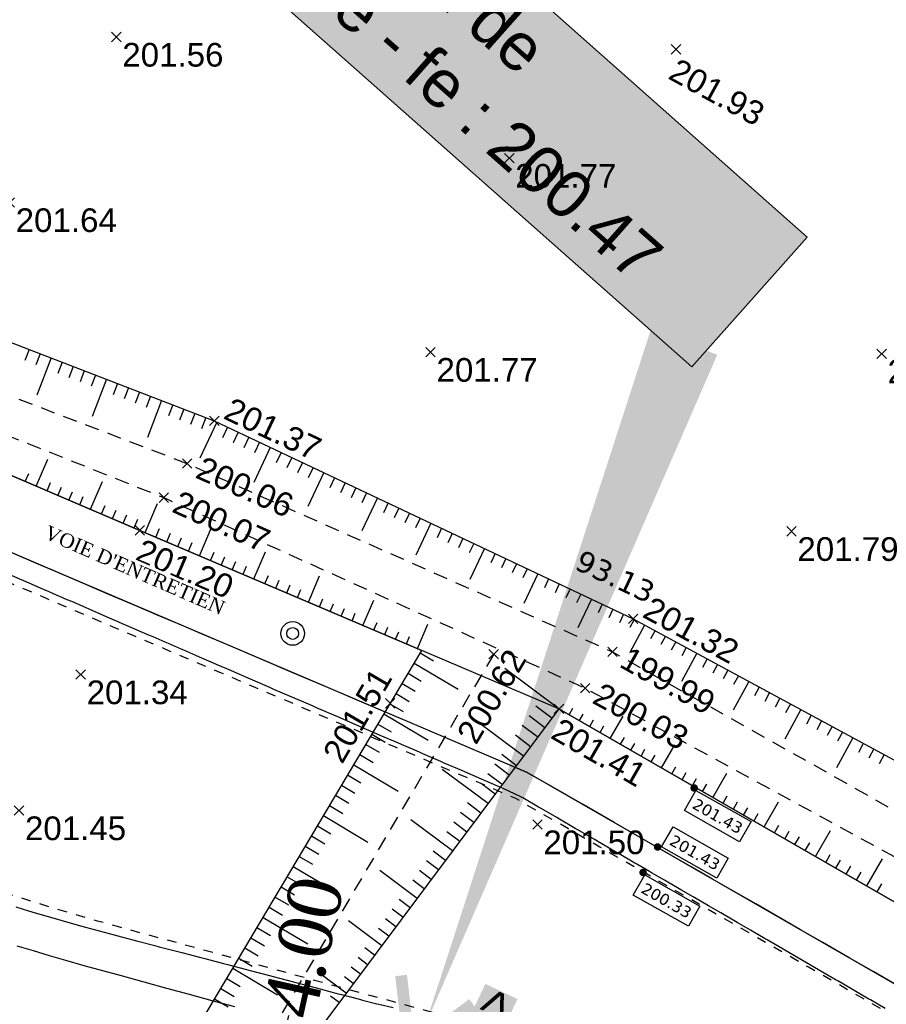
# Model space of a CAD drawing. Extents: x 1616800 to 1632437, y 2248456 to 2251974.
# Tile 169 of 256: x 1617774 to 1617811, y 2251630 to 2251672. Entities that reach past the tile are written whole.
import ezdxf
from ezdxf.enums import TextEntityAlignment as Align

# ---------------------------------------------------------------- set-up
doc = ezdxf.new("R2010")
doc.units = 0
doc.header["$LTSCALE"] = 2
doc.header["$PDMODE"] = 3
doc.header["$PDSIZE"] = 0.2
for name, pattern in [('CONTINU', [0]), ('FOSSE', [0.5, 0.3, -0.2]), ('Grille', [0.4, 0.2, -0.2])]:
    doc.linetypes.add(name, pattern=pattern)
doc.layers.get('0').update_dxf_attribs({"linetype": 'CONTINUOUS'})
doc.layers.get('Defpoints').update_dxf_attribs({"linetype": 'CONTINUOUS'})
for name, color, linetype in [('0000-VALORIS-NOUE DERIV BASSIN', 7, 'CONTINUOUS'), ('0000-VALORIS-NOUE DERIV BASSIN EAU MAX RETENTION', 140, 'CONTINUOUS'), ('0000-VALORIS-NOUE DERIV BASSIN TEXTE ET COTES', 1, 'CONTINUOUS'), ('01-PAP-COTATION', 5, 'CONTINUOUS'), ('02-PAP-EP PROJET', 3, 'CONTINUOUS'), ('02-PAP-EP TEXTE POUR 2000°', 3, 'CONTINUOUS'), ('BORNES', 8, 'CONTINUOUS'), ('CADRE', 7, 'CONTINUOUS'), ('X-PTS TOPO-TEXTE TOPOALT', 8, 'CONTINUOUS'), ('X-PTS TOPO-TOPOPOINT', 8, 'CONTINUOUS'), ('Y - FDP TOPO-COTATION', 8, 'CONTINUOUS'), ('Y-FDP TOPO-TOP_AXE_FOSSE', 8, 'CONTINUOUS'), ('Y-FDP TOPO-TOP_BARBULE', 8, 'CONTINUOUS'), ('Y-FDP TOPO-TOP_TALUS', 8, 'CONTINUOUS')]:
    doc.layers.add(name, color=color, linetype=linetype)
doc.styles.add('Côte Assainissement', font='verdana.ttf')
doc.styles.get("Standard").update_dxf_attribs({"font": 'arial.ttf'})
doc.styles.add('TIME', font='times.ttf')
doc.styles.add('Verdana 2.0', font='verdana.ttf', dxfattribs={"width": 0.99, "height": 2})
doc.dimstyles.new('Cotes plan', dxfattribs={"dimscale": 1.5, "dimtxt": 2, "dimasz": 0.18, "dimexe": 0, "dimexo": 0.0625, "dimgap": 0.09, "dimtad": 0, "dimdec": 1, "dimzin": 12, "dimdsep": 46, "dimtxsty": 'TIME', "dimblk": 'NONE', "dimcen": 0, "dimse1": 1, "dimse2": 1, "dimaunit": 2, "dimadec": 0, "dimazin": 3, "dimtfac": 1, "dimtdec": 1, "dimtofl": 0, "dimtmove": 0, "dimatfit": 3, "dimldrblk": 'NONE', "dimfxl": 1, "dimtolj": 1, "dimtzin": 0, "dimlwd": -1, "dimarcsym": 0})

# ---------------------------------------------------------------- blocks, each defined once
blk = doc.blocks.new('borne')
at = {"layer": 'BORNES', "color": 0}
for radius in [0.5, 0.25]:
    blk.add_circle((0, 0), radius, dxfattribs=at)
blk = doc.blocks.new('TCPOINT')
at = {"color": 0}
blk.add_point((0, 0), dxfattribs=at)
at = {"layer": 'X-PTS TOPO-TEXTE TOPOALT'}
blk.add_attdef('ALT', text='', height=0.75, dxfattribs=at).set_placement((0.25, -0.25), align=Align.TOP_LEFT)
blk = doc.blocks.new('TCPOINT_C')
at = {"color": 0}
blk.add_point((0, 0), dxfattribs=at)
at = {"layer": 'X-PTS TOPO-TEXTE TOPOALT'}
blk.add_attdef('ALT', text='', height=0.75, dxfattribs=at).set_placement((0.5, 0.09), align=Align.MIDDLE_LEFT)
blk = doc.blocks.new('TCPOINT_2')
at = {"color": 0}
blk.add_point((0, 0), dxfattribs=at)
at = {"layer": 'X-PTS TOPO-TEXTE TOPOALT'}
blk.add_attdef('ALT', (0.25, 0.25), '', height=0.75, dxfattribs=at)
blk = doc.blocks.new('*D134')
at = {"layer": '01-PAP-COTATION', "color": 0, "transparency": 16777216}
for p, q in [((1617785.275, 2251629.353), (1617785.333, 2251629.617)), ((1617786.693, 2251624.679), (1617785.275, 2251629.353)), ((1617786.259, 2251622.727), (1617787.127, 2251626.632))]:
    blk.add_line(p, q, dxfattribs=at)
at = {"layer": 'Defpoints', "color": 0, "transparency": 16777216}
for p in [(1617785.809, 2251626.925), (1617787.127, 2251626.632), (1617784.941, 2251623.02)]:
    blk.add_point(p, dxfattribs=at)
at = {"layer": '01-PAP-COTATION', "color": 0, "transparency": 16777216, "insert": (1617785.975, 2251632.503), "char_height": 2.25, "attachment_point": 5, "rotation": 77.468, "style": 'TIME'}
blk.add_mtext('\\A1;4.00', dxfattribs=at)
blk = doc.blocks.new('_None')
blk = doc.blocks.new('*U289')
h = blk.add_hatch(color=256)
edge = h.paths.add_edge_path()
edge.add_arc((0, 0), 0.2, 0, 360)
at = {"linetype": 'Continuous'}
blk.add_lwpolyline([(-0.515, -1.191), (0.089, -0.125), (3.002, -1.778), (2.398, -2.843)], close=True, dxfattribs=at)
at = {"style": 'Côte Assainissement'}
blk.add_attdef('NIVELLEMENT', text='', height=0.6, rotation=330.4304, dxfattribs=at).set_placement((1.243, -1.484), align=Align.MIDDLE)
blk = doc.blocks.new('*U290')
h = blk.add_hatch(color=256)
edge = h.paths.add_edge_path()
edge.add_arc((0, 0), 0.2, 0, 360)
at = {"linetype": 'Continuous'}
blk.add_lwpolyline([(0.215, 0), (0.819, 1.065), (3.732, -0.587), (3.128, -1.653)], close=True, dxfattribs=at)
at = {"style": 'Côte Assainissement'}
blk.add_attdef('NIVELLEMENT', text='', height=0.6, rotation=330.4304, dxfattribs=at).set_placement((1.973, -0.294), align=Align.MIDDLE)
blk = doc.blocks.new('*U291')
h = blk.add_hatch(color=256)
edge = h.paths.add_edge_path()
edge.add_arc((0, 0), 0.2, 0, 360)
at = {"linetype": 'Continuous'}
blk.add_lwpolyline([(-0.515, -1.191), (0.089, -0.125), (3.002, -1.778), (2.398, -2.843)], close=True, dxfattribs=at)
at = {"style": 'Côte Assainissement'}
blk.add_attdef('NIVELLEMENT', text='', height=0.6, rotation=330.4304, dxfattribs=at).set_placement((1.243, -1.484), align=Align.MIDDLE)

msp = doc.modelspace()

# ---------------------------------------------------------------- linework, layer by layer
at = {"layer": '0000-VALORIS-NOUE DERIV BASSIN', "linetype": 'Grille', "flags": 128}
msp.add_lwpolyline([(1617756.9847, 2251641.4486), (1617764.3974, 2251638.2118, 0.0363237), (1617778.0815, 2251633.3853), (1617797.081, 2251628.1991, -0.067415), (1617821.7945, 2251617.7185), (1617834.0342, 2251610.4527)], format="xyb", dxfattribs=at)
at = {"layer": '0000-VALORIS-NOUE DERIV BASSIN', "flags": 128}
msp.add_lwpolyline([(1617783.0517, 2251629.9746), (1617782.0944, 2251630.236), (1617781.1371, 2251630.4973), (1617780.1799, 2251630.7586), (1617779.2226, 2251631.0199), (1617778.2653, 2251631.2812), (1617777.4816, 2251631.4951), (1617776.6986, 2251631.7108), (1617775.9182, 2251631.9325), (1617775.2326, 2251632.1329), (1617774.549, 2251632.338), (1617773.8674, 2251632.5478)], dxfattribs=at)
at = {"layer": '0000-VALORIS-NOUE DERIV BASSIN EAU MAX RETENTION', "elevation": 200.4698, "flags": 128}
msp.add_lwpolyline([(1617773.8007, 2251634.2019), (1617774.3372, 2251634.0391), (1617774.4838, 2251633.9947), (1617775.0244, 2251633.8347), (1617775.1685, 2251633.7921), (1617775.7132, 2251633.635), (1617775.8551, 2251633.5941), (1617776.404, 2251633.4398), (1617776.5437, 2251633.4006), (1617777.1715, 2251633.2291), (1617777.3273, 2251633.1865), (1617777.9603, 2251633.0187), (1617778.1134, 2251632.9781), (1617778.7501, 2251632.8109), (1617778.9002, 2251632.7715), (1617779.6825, 2251632.5661), (1617779.8613, 2251632.5191), (1617780.6482, 2251632.3125), (1617780.8224, 2251632.2667), (1617781.614, 2251632.0588), (1617781.7835, 2251632.0143), (1617782.5797, 2251631.8052), (1617782.7446, 2251631.7619), (1617783.5455, 2251631.5516), (1617783.7056, 2251631.5095), (1617784.5135, 2251631.2972), (1617784.6695, 2251631.2562), (1617785.4819, 2251631.0427), (1617785.6333, 2251631.0029), (1617786.4504, 2251630.7882), (1617786.5971, 2251630.7496), (1617787.4188, 2251630.5337), (1617787.561, 2251630.4963), (1617788.3236, 2251630.2969), (1617788.449, 2251630.2643), (1617789.0464, 2251630.1107), (1617789.1365, 2251630.0884), (1617789.7468, 2251629.951)], dxfattribs=at)
msp.add_lwpolyline([(1617773.8007, 2251634.2019), (1617774.3372, 2251634.0391), (1617774.4838, 2251633.9947), (1617775.0244, 2251633.8347), (1617775.1685, 2251633.7921), (1617775.7132, 2251633.635), (1617775.8551, 2251633.5941), (1617776.404, 2251633.4398), (1617776.5437, 2251633.4006), (1617777.1715, 2251633.2291), (1617777.3273, 2251633.1865), (1617777.9603, 2251633.0187), (1617778.1134, 2251632.9781), (1617778.7501, 2251632.8109), (1617778.9002, 2251632.7715), (1617779.6825, 2251632.5661), (1617779.8613, 2251632.5191), (1617780.6482, 2251632.3125), (1617780.8224, 2251632.2667), (1617781.614, 2251632.0588), (1617781.7835, 2251632.0143), (1617782.5797, 2251631.8052), (1617782.7446, 2251631.7619), (1617783.5455, 2251631.5516), (1617783.7056, 2251631.5095), (1617784.5135, 2251631.2972), (1617784.6695, 2251631.2562), (1617785.4819, 2251631.0427), (1617785.6333, 2251631.0029), (1617786.4504, 2251630.7882), (1617786.5971, 2251630.7496), (1617787.4188, 2251630.5337), (1617787.561, 2251630.4963), (1617788.3236, 2251630.2969), (1617788.449, 2251630.2643), (1617789.0464, 2251630.1107), (1617789.1365, 2251630.0884), (1617789.7468, 2251629.951)], dxfattribs=at)
at = {"layer": '02-PAP-EP PROJET', "linetype": 'CONTINU', "lineweight": -3, "ltscale": 0.02, "const_width": 0.5, "flags": 128}
msp.add_lwpolyline([(1617790.076, 2251631.3028), (1617790.3116, 2251629.2983), (1617791.4671, 2251628.8956), (1617793.1037, 2251630.1005)], dxfattribs=at)
at = {"layer": '02-PAP-EP TEXTE POUR 2000°', "elevation": 199.9526, "flags": 128}
msp.add_lwpolyline([(1617802.026, 2251658.0602, 3, 0, 0), (1617791.079, 2251629.1594, 0, 0, 0)], format="xyseb", dxfattribs=at)
at = {"layer": 'Y-FDP TOPO-TOP_AXE_FOSSE', "linetype": 'FOSSE', "elevation": 201.34, "flags": 128}
msp.add_lwpolyline([(1617793.9876, 2251644.88), (1617781.5286, 2251623.74), (1617786.2346, 2251620.907), (1617796.0766, 2251613.503), (1617813.1456, 2251600.728), (1617831.5816, 2251586.888), (1617838.4726, 2251581.636)], dxfattribs=at)
at = {"layer": 'Y-FDP TOPO-TOP_BARBULE'}
for p, q in [((1617774.3673, 2251657.753), (1617774.1847, 2251657.2798)), ((1617774.8338, 2251657.573), (1617774.6513, 2251657.1001)), ((1617775.3003, 2251657.3931), (1617774.6924, 2251655.8175)), ((1617775.7667, 2251657.2131), (1617775.5845, 2251656.7407)), ((1617776.2332, 2251657.0331), (1617776.0511, 2251656.561)), ((1617776.6997, 2251656.8531), (1617776.5177, 2251656.3813)), ((1617777.1662, 2251656.6731), (1617776.9843, 2251656.2016)), ((1617777.6327, 2251656.4932), (1617777.0267, 2251654.9224)), ((1617778.0992, 2251656.3132), (1617777.9175, 2251655.8423)), ((1617778.5656, 2251656.1332), (1617778.3841, 2251655.6626)), ((1617779.0321, 2251655.9532), (1617778.8507, 2251655.4829)), ((1617779.4986, 2251655.7732), (1617779.3173, 2251655.3032)), ((1617779.9651, 2251655.5933), (1617779.361, 2251654.0274)), ((1617780.4316, 2251655.4133), (1617780.2505, 2251654.9438)), ((1617780.8981, 2251655.2333), (1617780.7171, 2251654.7641)), ((1617781.3645, 2251655.0533), (1617781.1836, 2251654.5845)), ((1617782.2942, 2251654.6856), (1617781.5731, 2251653.1605)), ((1617781.831, 2251654.8733), (1617781.6501, 2251654.4043)), ((1617782.7462, 2251654.4718), (1617782.5311, 2251654.017)), ((1617783.1982, 2251654.2581), (1617782.9844, 2251653.8059)), ((1617783.6502, 2251654.0444), (1617783.4377, 2251653.5949)), ((1617784.1023, 2251653.8307), (1617783.891, 2251653.3838)), ((1617784.5543, 2251653.617), (1617783.8542, 2251652.1362)), ((1617785.0063, 2251653.4033), (1617784.7975, 2251652.9617)), ((1617774.6674, 2251651.9811), (1617775.1527, 2251653.1167)), ((1617785.4583, 2251653.1895), (1617785.2508, 2251652.7506)), ((1617785.9104, 2251652.9758), (1617785.7041, 2251652.5396)), ((1617774.2076, 2251652.1776), (1617774.352, 2251652.5156)), ((1617786.8144, 2251652.5484), (1617786.1353, 2251651.112)), ((1617786.3624, 2251652.7621), (1617786.1574, 2251652.3285)), ((1617775.1271, 2251651.7846), (1617775.2739, 2251652.128)), ((1617776.9662, 2251650.9986), (1617777.4706, 2251652.1789)), ((1617787.2664, 2251652.3347), (1617787.0639, 2251651.9064)), ((1617787.7184, 2251652.1209), (1617787.5172, 2251651.6953)), ((1617775.5869, 2251651.5881), (1617775.7348, 2251651.9342)), ((1617776.0467, 2251651.3916), (1617776.1957, 2251651.7403)), ((1617788.1705, 2251651.9072), (1617787.9705, 2251651.4843)), ((1617788.6225, 2251651.6935), (1617788.4238, 2251651.2732)), ((1617776.5065, 2251651.1951), (1617776.6566, 2251651.5465)), ((1617789.0745, 2251651.4798), (1617788.4163, 2251650.0877)), ((1617789.5265, 2251651.2661), (1617789.3303, 2251650.8511)), ((1617777.426, 2251650.8022), (1617777.5785, 2251651.1589)), ((1617789.9786, 2251651.0524), (1617789.7836, 2251650.64)), ((1617790.4306, 2251650.8386), (1617790.2369, 2251650.429)), ((1617790.8826, 2251650.6249), (1617790.6902, 2251650.2179)), ((1617791.3346, 2251650.4112), (1617790.6974, 2251649.0634)), ((1617791.7867, 2251650.1975), (1617791.5967, 2251649.7958)), ((1617792.2387, 2251649.9838), (1617792.05, 2251649.5848)), ((1617792.6907, 2251649.77), (1617792.5033, 2251649.3737)), ((1617793.1427, 2251649.5563), (1617792.9566, 2251649.1626)), ((1617783.8651, 2251648.0567), (1617784.3546, 2251649.2055)), ((1617793.5947, 2251649.3426), (1617792.9785, 2251648.0392)), ((1617794.0468, 2251649.1289), (1617793.8631, 2251648.7405)), ((1617794.4988, 2251648.9152), (1617794.3164, 2251648.5295)), ((1617783.4051, 2251648.2527), (1617783.553, 2251648.5998)), ((1617794.9508, 2251648.7015), (1617794.7697, 2251648.3184)), ((1617795.4028, 2251648.4877), (1617795.223, 2251648.1073)), ((1617784.3251, 2251647.8607), (1617784.4709, 2251648.2029)), ((1617784.7851, 2251647.6648), (1617784.9299, 2251648.0045)), ((1617786.1651, 2251647.0768), (1617786.6371, 2251648.1848)), ((1617795.8549, 2251648.274), (1617795.2595, 2251647.0149)), ((1617796.3069, 2251648.0603), (1617796.1295, 2251647.6852)), ((1617785.2451, 2251647.4688), (1617785.3888, 2251647.8061)), ((1617785.7051, 2251647.2728), (1617785.8478, 2251647.6076)), ((1617796.7589, 2251647.8466), (1617796.5828, 2251647.4742)), ((1617797.2109, 2251647.6329), (1617797.0361, 2251647.2631)), ((1617786.6251, 2251646.8809), (1617786.7657, 2251647.2108)), ((1617788.4651, 2251646.097), (1617788.9197, 2251647.1641)), ((1617797.6629, 2251647.4192), (1617797.4894, 2251647.0521)), ((1617798.115, 2251647.2054), (1617797.5406, 2251645.9907)), ((1617787.0851, 2251646.6849), (1617787.2246, 2251647.0124)), ((1617787.5451, 2251646.4889), (1617787.6836, 2251646.8139)), ((1617798.567, 2251646.9917), (1617798.3959, 2251646.6299)), ((1617799.019, 2251646.778), (1617798.8492, 2251646.4189)), ((1617788.0051, 2251646.2929), (1617788.1425, 2251646.6155)), ((1617788.9251, 2251645.901), (1617789.0604, 2251646.2187)), ((1617799.471, 2251646.5643), (1617799.3025, 2251646.2078)), ((1617799.9218, 2251646.348), (1617799.7336, 2251646.0004)), ((1617789.3851, 2251645.705), (1617789.5194, 2251646.0202)), ((1617789.8451, 2251645.509), (1617789.9783, 2251645.8218)), ((1617790.765, 2251645.1171), (1617791.2023, 2251646.1434)), ((1617800.3614, 2251646.1099), (1617799.731, 2251644.9457)), ((1617800.8011, 2251645.8719), (1617800.6111, 2251645.5209)), ((1617790.305, 2251645.3131), (1617790.4373, 2251645.6234)), ((1617801.2408, 2251645.6338), (1617801.0499, 2251645.2811)), ((1617801.6805, 2251645.3957), (1617801.4886, 2251645.0414)), ((1617802.1202, 2251645.1576), (1617801.9274, 2251644.8016)), ((1617790.8834, 2251644.9348), (1617791.441, 2251644.6037)), ((1617802.5599, 2251644.9196), (1617801.9143, 2251643.7273)), ((1617802.9995, 2251644.6815), (1617802.805, 2251644.3221)), ((1617790.6281, 2251644.5049), (1617792.4879, 2251643.4005)), ((1617796.7436, 2251642.57), (1617794.4574, 2251644.2799)), ((1617803.4392, 2251644.4434), (1617803.2437, 2251644.0824)), ((1617803.8789, 2251644.2053), (1617803.6825, 2251643.8426)), ((1617790.3728, 2251644.075), (1617790.9311, 2251643.7435)), ((1617804.7583, 2251643.7292), (1617804.0975, 2251642.5089)), ((1617804.3186, 2251643.9673), (1617804.1213, 2251643.6028)), ((1617790.1175, 2251643.6451), (1617790.6761, 2251643.3134)), ((1617805.198, 2251643.4911), (1617804.9988, 2251643.1233)), ((1617789.8622, 2251643.2152), (1617790.4212, 2251642.8833)), ((1617805.6376, 2251643.253), (1617805.4376, 2251642.8836)), ((1617806.0773, 2251643.015), (1617805.8764, 2251642.6438)), ((1617789.6069, 2251642.7853), (1617790.1662, 2251642.4531)), ((1617796.4441, 2251642.1696), (1617795.7688, 2251642.6747)), ((1617797.1769, 2251642.3205), (1617797.3332, 2251642.5918)), ((1617806.9567, 2251642.5388), (1617806.2808, 2251641.2905)), ((1617806.517, 2251642.7769), (1617806.3151, 2251642.4041)), ((1617789.3516, 2251642.3554), (1617791.2171, 2251641.2475)), ((1617795.2463, 2251640.568), (1617793.1363, 2251642.146)), ((1617796.1447, 2251641.7692), (1617795.48, 2251642.2663)), ((1617797.6102, 2251642.0709), (1617797.7681, 2251642.3451)), ((1617798.0434, 2251641.8214), (1617798.2028, 2251642.0981)), ((1617798.91, 2251641.3224), (1617799.4505, 2251642.2609)), ((1617807.3964, 2251642.3007), (1617807.1927, 2251641.9246)), ((1617807.836, 2251642.0627), (1617807.6314, 2251641.6848)), ((1617789.0963, 2251641.9255), (1617789.6563, 2251641.5929)), ((1617795.8452, 2251641.3688), (1617795.1911, 2251641.858)), ((1617798.4767, 2251641.5719), (1617798.6375, 2251641.851)), ((1617808.2757, 2251641.8246), (1617808.0702, 2251641.445)), ((1617788.841, 2251641.4956), (1617789.4013, 2251641.1628)), ((1617795.5457, 2251640.9684), (1617794.9022, 2251641.4497)), ((1617799.3433, 2251641.0728), (1617799.5069, 2251641.3568)), ((1617809.1551, 2251641.3484), (1617808.464, 2251640.0721)), ((1617808.7154, 2251641.5865), (1617808.509, 2251641.2053)), ((1617788.5857, 2251641.0657), (1617789.1464, 2251640.7327)), ((1617799.7766, 2251640.8233), (1617799.9416, 2251641.1098)), ((1617800.2099, 2251640.5738), (1617800.3763, 2251640.8627)), ((1617801.0764, 2251640.0747), (1617801.6405, 2251641.0542)), ((1617809.5948, 2251641.1104), (1617809.3865, 2251640.7258)), ((1617810.0345, 2251640.8723), (1617809.8253, 2251640.486)), ((1617788.3304, 2251640.6357), (1617788.8914, 2251640.3026)), ((1617794.9468, 2251640.1676), (1617794.3244, 2251640.6331)), ((1617800.6432, 2251640.3242), (1617800.811, 2251640.6156)), ((1617810.4741, 2251640.6342), (1617810.2641, 2251640.2463)), ((1617788.0751, 2251640.2058), (1617789.9464, 2251639.0946)), ((1617793.749, 2251638.566), (1617791.8153, 2251640.0122)), ((1617794.6474, 2251639.7672), (1617794.0355, 2251640.2248)), ((1617801.5097, 2251639.8252), (1617801.6804, 2251640.1215)), ((1617787.8198, 2251639.7759), (1617788.3815, 2251639.4423)), ((1617794.3479, 2251639.3668), (1617793.7466, 2251639.8165)), ((1617801.943, 2251639.5756), (1617802.115, 2251639.8744)), ((1617802.3763, 2251639.3261), (1617802.5497, 2251639.6273)), ((1617803.2429, 2251638.827), (1617803.8305, 2251639.8474)), ((1617787.5645, 2251639.346), (1617788.1265, 2251639.0122)), ((1617794.0484, 2251638.9664), (1617793.4577, 2251639.4082)), ((1617802.8096, 2251639.0766), (1617802.9844, 2251639.3802)), ((1617787.3092, 2251638.9161), (1617787.8716, 2251638.5821)), ((1617803.6761, 2251638.5775), (1617803.8538, 2251638.8861)), ((1617787.0539, 2251638.4862), (1617787.6166, 2251638.152)), ((1617793.4495, 2251638.1656), (1617792.88, 2251638.5915)), ((1617804.1094, 2251638.328), (1617804.2885, 2251638.639)), ((1617804.5427, 2251638.0785), (1617804.7232, 2251638.3919)), ((1617805.4093, 2251637.5794), (1617806.0204, 2251638.6406)), ((1617786.7986, 2251638.0563), (1617788.6756, 2251636.9416)), ((1617793.15, 2251637.7652), (1617792.5911, 2251638.1832)), ((1617804.976, 2251637.8289), (1617805.1579, 2251638.1448)), ((1617786.5433, 2251637.6264), (1617787.1067, 2251637.2918)), ((1617792.2517, 2251636.564), (1617790.4942, 2251637.8784)), ((1617792.8506, 2251637.3648), (1617792.3022, 2251637.7749)), ((1617805.8426, 2251637.3299), (1617806.0273, 2251637.6507)), ((1617786.288, 2251637.1965), (1617786.8518, 2251636.8617)), ((1617792.5511, 2251636.9644), (1617792.0133, 2251637.3666)), ((1617806.2758, 2251637.0803), (1617806.462, 2251637.4036)), ((1617806.7091, 2251636.8308), (1617806.8967, 2251637.1565)), ((1617807.5757, 2251636.3317), (1617808.2104, 2251637.4339)), ((1617786.0327, 2251636.7666), (1617786.5968, 2251636.4316)), ((1617807.1424, 2251636.5813), (1617807.3314, 2251636.9095)), ((1617785.7774, 2251636.3367), (1617786.3419, 2251636.0014)), ((1617791.9522, 2251636.1636), (1617791.4355, 2251636.55)), ((1617808.009, 2251636.0822), (1617808.2008, 2251636.4153)), ((1617785.5221, 2251635.9067), (1617787.4048, 2251634.7887)), ((1617791.6527, 2251635.7632), (1617791.1466, 2251636.1417)), ((1617808.4423, 2251635.8327), (1617808.6355, 2251636.1682)), ((1617808.8755, 2251635.5832), (1617809.0702, 2251635.9212)), ((1617809.7421, 2251635.0841), (1617810.4004, 2251636.2271)), ((1617785.2668, 2251635.4768), (1617785.8319, 2251635.1412)), ((1617790.7543, 2251634.562), (1617789.1731, 2251635.7446)), ((1617791.3533, 2251635.3628), (1617790.8577, 2251635.7334)), ((1617809.3088, 2251635.3336), (1617809.5049, 2251635.6741)), ((1617785.0115, 2251635.0469), (1617785.577, 2251634.7111)), ((1617791.0538, 2251634.9624), (1617790.5689, 2251635.325)), ((1617810.1754, 2251634.8346), (1617810.3743, 2251635.1799)), ((1617784.7562, 2251634.617), (1617785.322, 2251634.281)), ((1617784.5009, 2251634.1871), (1617785.0671, 2251633.8509)), ((1617790.4549, 2251634.1616), (1617789.9911, 2251634.5084)), ((1617784.2456, 2251633.7572), (1617786.134, 2251632.6358)), ((1617790.1554, 2251633.7612), (1617789.7022, 2251634.1001)), ((1617783.9903, 2251633.3273), (1617784.5572, 2251632.9906)), ((1617789.257, 2251632.5599), (1617787.852, 2251633.6107)), ((1617789.856, 2251633.3607), (1617789.4133, 2251633.6918)), ((1617789.5565, 2251632.9603), (1617789.1244, 2251633.2835)), ((1617783.735, 2251632.8974), (1617784.3022, 2251632.5605)), ((1617783.4797, 2251632.4675), (1617784.0472, 2251632.1304)), ((1617788.9576, 2251632.1595), (1617788.5466, 2251632.4669)), ((1617783.2244, 2251632.0376), (1617783.7923, 2251631.7003)), ((1617788.6581, 2251631.7591), (1617788.2578, 2251632.0586)), ((1617782.9691, 2251631.6076), (1617784.8632, 2251630.4828)), ((1617787.7597, 2251630.5579), (1617786.531, 2251631.4769)), ((1617788.0592, 2251630.9583), (1617787.68, 2251631.2419)), ((1617788.3586, 2251631.3587), (1617787.9689, 2251631.6502)), ((1617782.7138, 2251631.1777), (1617783.2824, 2251630.8401)), ((1617782.4585, 2251630.7478), (1617783.0274, 2251630.41)), ((1617787.4603, 2251630.1575), (1617787.1022, 2251630.4253)), ((1617782.2032, 2251630.3179), (1617782.7725, 2251629.9799))]:
    msp.add_line(p, q, dxfattribs=at)
at = {"layer": 'Y-FDP TOPO-TOP_TALUS', "linetype": 'CONTINU', "elevation": 201.34, "flags": 128}
for points in [[(1617779.1396, 2251625.159), (1617790.9458, 2251645.0401)], [(1617796.7436, 2251642.57), (1617784.5176, 2251626.223), (1617787.6956, 2251621.932)]]:
    msp.add_lwpolyline(points, dxfattribs=at)
at = {"layer": 'Y-FDP TOPO-TOP_TALUS', "elevation": 201.34, "flags": 128}
msp.add_lwpolyline([(1617796.7436, 2251642.57), (1617812.9876, 2251633.215), (1617828.5476, 2251624.329), (1617851.7106, 2251610.997), (1617866.9096, 2251600.776), (1617880.0786, 2251593.661), (1617895.2716, 2251584.39), (1617909.4526, 2251575.219), (1617921.0936, 2251568.394), (1617936.9856, 2251558.959), (1617953.5626, 2251548.58), (1617966.9346, 2251539.921), (1617980.2206, 2251535.119), (1617997.6596, 2251527.579), (1618012.1916, 2251520.535), (1618029.7006, 2251512.302), (1618043.4496, 2251505.823), (1618057.1006, 2251498.218), (1618068.8556, 2251493.307), (1618074.8396, 2251491.679), (1618075.8056, 2251490.367)], dxfattribs=at)

# ---------------------------------------------------------------- block references
at = {"layer": '0000-VALORIS-NOUE DERIV BASSIN TEXTE ET COTES', "xscale": 0.8, "yscale": 0.8, "zscale": 0.8}
for name, p, values in [('*U291', (1617802.454, 2251639.2243, 201.4312), {'NIVELLEMENT': '201.43'}), ('*U290', (1617800.9086, 2251636.7321, 201.4305), {'NIVELLEMENT': '201.43'}), ('*U289', (1617800.2954, 2251635.6553, 200.332), {'NIVELLEMENT': '200.33'})]:
    msp.add_blockref(name, p, dxfattribs=at).add_auto_attribs(values)
at = {"layer": 'CADRE', "color": 152, "xscale": 1.000005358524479, "yscale": 1.000005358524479, "rotation": 316.1887010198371}
msp.add_blockref('borne', (1617785.4998, 2251645.7531), dxfattribs=at)
at = {"layer": 'X-PTS TOPO-TOPOPOINT'}
ref = msp.add_blockref('TCPOINT', (1617778.0536, 2251670.954, 201.56), dxfattribs=at)
ref.add_attrib('ALT', '201.56', dxfattribs={"layer": 'X-PTS TOPO-TEXTE TOPOALT', "height": 1, "rotation": 0}).set_placement((1617778.3036, 2251670.704, 201.56), align=Align.TOP_LEFT)
ref = msp.add_blockref('TCPOINT', (1617801.6882, 2251670.4367, 201.93), dxfattribs=dict(at, rotation=331.2218471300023))
ref.add_attrib('ALT', '201.93', dxfattribs={"layer": 'X-PTS TOPO-TEXTE TOPOALT', "height": 1, "rotation": 331.22185}).set_placement((1617801.787, 2251670.0972, 201.93), align=Align.TOP_LEFT)
ref = msp.add_blockref('TCPOINT', (1617794.6476, 2251665.838, 201.77), dxfattribs=at)
ref.add_attrib('ALT', '201.77', dxfattribs={"layer": 'X-PTS TOPO-TEXTE TOPOALT', "height": 1, "rotation": 0}).set_placement((1617794.8976, 2251665.588, 201.77), align=Align.TOP_LEFT)
ref = msp.add_blockref('TCPOINT', (1617773.5506, 2251663.965, 201.64), dxfattribs=at)
ref.add_attrib('ALT', '201.64', dxfattribs={"layer": 'X-PTS TOPO-TEXTE TOPOALT', "height": 1, "rotation": 360}).set_placement((1617773.8006, 2251663.715, 201.64), align=Align.TOP_LEFT)
ref = msp.add_blockref('TCPOINT', (1617791.3216, 2251657.64, 201.77), dxfattribs=at)
ref.add_attrib('ALT', '201.77', dxfattribs={"layer": 'X-PTS TOPO-TEXTE TOPOALT', "height": 1, "rotation": 0}).set_placement((1617791.5716, 2251657.39, 201.77), align=Align.TOP_LEFT)
ref = msp.add_blockref('TCPOINT', (1617810.3696, 2251657.571, 201.95), dxfattribs=at)
ref.add_attrib('ALT', '201.95', dxfattribs={"layer": 'X-PTS TOPO-TEXTE TOPOALT', "height": 1, "rotation": 360}).set_placement((1617810.6196, 2251657.321, 201.95), align=Align.TOP_LEFT)
ref = msp.add_blockref('TCPOINT_2', (1617782.1896, 2251654.735, 201.37), dxfattribs=dict(at, rotation=334.6950588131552))
ref.add_attrib('ALT', '201.37', (1617782.5225, 2251654.8542, 201.37), dxfattribs={"layer": 'X-PTS TOPO-TEXTE TOPOALT', "height": 1, "rotation": 334.69506})
ref = msp.add_blockref('TCPOINT_C', (1617781.0436, 2251652.934, 200.06), dxfattribs=dict(at, rotation=336.0994040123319))
ref.add_attrib('ALT', '200.06', dxfattribs={"layer": 'X-PTS TOPO-TEXTE TOPOALT', "height": 1, "rotation": 336.0994}).set_placement((1617781.5372, 2251652.8137, 200.06), align=Align.MIDDLE_LEFT)
ref = msp.add_blockref('TCPOINT', (1617806.5626, 2251650.07, 201.79), dxfattribs=at)
ref.add_attrib('ALT', '201.79', dxfattribs={"layer": 'X-PTS TOPO-TEXTE TOPOALT', "height": 1, "rotation": 360}).set_placement((1617806.8126, 2251649.82, 201.79), align=Align.TOP_LEFT)
ref = msp.add_blockref('TCPOINT_2', (1617799.8756, 2251646.373, 201.32), dxfattribs=dict(at, rotation=331.565784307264))
ref.add_attrib('ALT', '201.32', (1617800.2145, 2251646.4738, 201.32), dxfattribs={"layer": 'X-PTS TOPO-TEXTE TOPOALT', "height": 1, "rotation": 331.56578})
ref = msp.add_blockref('TCPOINT', (1617793.9876, 2251644.88, 200.62), dxfattribs=dict(at, rotation=59.48674511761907))
ref.add_attrib('ALT', '200.62', dxfattribs={"layer": 'X-PTS TOPO-TEXTE TOPOALT', "height": 1, "rotation": 59.48675}).set_placement((1617792.3808, 2251641.5138, 200.62), align=Align.TOP_LEFT)
ref = msp.add_blockref('TCPOINT_C', (1617799.0036, 2251644.975, 199.99), dxfattribs=dict(at, rotation=330.6530443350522))
ref.add_attrib('ALT', '199.99', dxfattribs={"layer": 'X-PTS TOPO-TEXTE TOPOALT', "height": 1, "rotation": 330.65304}).set_placement((1617799.4835, 2251644.8084, 199.99), align=Align.MIDDLE_LEFT)
ref = msp.add_blockref('TCPOINT', (1617776.5466, 2251644.016, 201.34), dxfattribs=at)
ref.add_attrib('ALT', '201.34', dxfattribs={"layer": 'X-PTS TOPO-TEXTE TOPOALT', "height": 1, "rotation": 0}).set_placement((1617776.7966, 2251643.766, 201.34), align=Align.TOP_LEFT)
ref = msp.add_blockref('TCPOINT', (1617789.6156, 2251642.8, 201.51), dxfattribs=dict(at, rotation=59.70803714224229))
ref.add_attrib('ALT', '201.51', dxfattribs={"layer": 'X-PTS TOPO-TEXTE TOPOALT', "height": 1, "rotation": 59.70804}).set_placement((1617786.7231, 2251640.7011, 201.51), align=Align.TOP_LEFT)
ref = msp.add_blockref('TCPOINT_C', (1617797.8506, 2251643.441, 200.03), dxfattribs=dict(at, rotation=331.4137271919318))
ref.add_attrib('ALT', '200.03', dxfattribs={"layer": 'X-PTS TOPO-TEXTE TOPOALT', "height": 1, "rotation": 331.41373}).set_placement((1617798.3327, 2251643.2808, 200.03), align=Align.MIDDLE_LEFT)
ref = msp.add_blockref('TCPOINT', (1617796.7436, 2251642.57, 201.41), dxfattribs=dict(at, rotation=330.0621466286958))
ref.add_attrib('ALT', '201.41', dxfattribs={"layer": 'X-PTS TOPO-TEXTE TOPOALT', "height": 1, "rotation": 330.06215}).set_placement((1617796.8355, 2251642.2286, 201.41), align=Align.TOP_LEFT)
ref = msp.add_blockref('TCPOINT', (1617773.9426, 2251638.272, 201.45), dxfattribs=at)
ref.add_attrib('ALT', '201.45', dxfattribs={"layer": 'X-PTS TOPO-TEXTE TOPOALT', "height": 1, "rotation": 360}).set_placement((1617774.1926, 2251638.022, 201.45), align=Align.TOP_LEFT)
ref = msp.add_blockref('TCPOINT', (1617795.8356, 2251637.678, 201.5), dxfattribs=at)
ref.add_attrib('ALT', '201.50', dxfattribs={"layer": 'X-PTS TOPO-TEXTE TOPOALT', "height": 1, "rotation": 360}).set_placement((1617796.0856, 2251637.428, 201.5), align=Align.TOP_LEFT)

# ---------------------------------------------------------------- texts
at = {"layer": '0000-VALORIS-NOUE DERIV BASSIN TEXTE ET COTES', "insert": (1617778.8267, 2251648.4251), "char_height": 0.6, "attachment_point": 5, "rotation": 336.44497, "style": 'TIME', "bg_fill": 3, "box_fill_scale": 1.2, "bg_fill_color": 256, "bg_fill_transparency": 0}
msp.add_mtext_dynamic_manual_height_columns("\\A1;VOIE D'ENTRETIEN", width=8.031226, gutter_width=10, heights=[0], dxfattribs=at)
at = {"layer": '02-PAP-EP TEXTE POUR 2000°', "attachment_point": 1, "bg_fill_color": 255, "bg_fill_transparency": 0}
for s, width, insert, char_height, rotation, bg_fill, box_fill_scale in [('Rejet des EP dans canal de dérivation tête de buse - fe : 200.47', 47.045141, (1617770.6142, 2251693.6294, 199.9526), 2, 318.43714, 17, 1.5), ('Ø300 - 0.5% ==>', 15.957824, (1617786.8101, 2251616.5246, 199.9526), 1.5, 64.67321, 1, 1)]:
    msp.add_mtext_dynamic_manual_height_columns(s, width=width, gutter_width=12.5, heights=[0], dxfattribs=dict(at, insert=insert, char_height=char_height, rotation=rotation, bg_fill=bg_fill, box_fill_scale=box_fill_scale))
at = {"layer": 'Y - FDP TOPO-COTATION', "style": 'Verdana 2.0', "width": 0.99}
msp.add_text('93.13', height=0.9, rotation=334.7139, dxfattribs=at).set_placement((1617798.9315, 2251647.7561), align=Align.CENTER)

# ---------------------------------------------------------------- dimensions: what is measured, and where the dimension line sits
at = {"layer": '01-PAP-COTATION'}
dim = msp.add_linear_dim(base=(1617787.1266, 2251626.6316), p1=(1617784.9406, 2251623.0199), p2=(1617785.8085, 2251626.9246), angle=257.46804, dimstyle='Cotes plan', override={"dimtxt": 1.5, "dimdec": 2, "dimzin": 4, "dimtmove": 1}, dxfattribs=at)
dim.commit()
dim.dimension.update_dxf_attribs({"geometry": '*D134', "text_midpoint": (1617785.3624, 2251629.7487), "dimtype": 160})

# ---------------------------------------------------------------- next in the draw order: linework, layer by layer
at = {"layer": '0000-VALORIS-NOUE DERIV BASSIN', "linetype": 'Grille', "flags": 128}
msp.add_lwpolyline([(1617836.6991, 2251614.7912), (1617835.6402, 2251615.4007), (1617834.0499, 2251616.316), (1617832.4596, 2251617.2313), (1617830.8693, 2251618.1467), (1617829.3587, 2251619.0161), (1617827.8482, 2251619.8856), (1617826.4645, 2251620.682), (1617825.0042, 2251621.516), (1617823.5315, 2251622.357), (1617822.0589, 2251623.198), (1617820.407, 2251624.1413), (1617818.7551, 2251625.0847), (1617817.1032, 2251626.028), (1617815.4514, 2251626.9714), (1617813.7995, 2251627.9147), (1617812.1476, 2251628.8581), (1617810.4834, 2251629.8105), (1617809.4397, 2251630.4116), (1617808.396, 2251631.0126), (1617807.2856, 2251631.6521), (1617806.3403, 2251632.1965), (1617805.395, 2251632.7409), (1617804.4532, 2251633.2833), (1617803.5115, 2251633.8256), (1617802.6321, 2251634.3321), (1617801.7526, 2251634.8386), (1617800.0363, 2251635.827), (1617798.4693, 2251636.7294), (1617797.14, 2251637.495), (1617795.8107, 2251638.2606), (1617794.921, 2251638.7812), (1617793.5097, 2251639.3825), (1617791.69, 2251640.1577), (1617789.8703, 2251640.933), (1617788.0507, 2251641.7082), (1617786.5432, 2251642.3504), (1617785.0358, 2251642.9927), (1617783.5284, 2251643.6349), (1617782.4177, 2251644.1081), (1617781.3071, 2251644.5813), (1617780.3283, 2251644.9983), (1617779.3494, 2251645.4153), (1617778.3116, 2251645.8574), (1617777.2696, 2251646.3015), (1617776.1881, 2251646.7637), (1617775.1067, 2251647.2259), (1617774.1754, 2251647.6239), (1617773.2441, 2251648.0219), (1617771.8956, 2251648.5982), (1617770.547, 2251649.1745), (1617769.0146, 2251649.8294), (1617767.4822, 2251650.4843), (1617765.9498, 2251651.1392), (1617764.4004, 2251651.8013), (1617762.8509, 2251652.4635), (1617762.8481, 2251652.4647)], dxfattribs=at)
at = {"layer": '0000-VALORIS-NOUE DERIV BASSIN', "flags": 128}
msp.add_lwpolyline([(1617811.0822, 2251630.8504), (1617810.0385, 2251631.4514), (1617808.9948, 2251632.0525), (1617807.8845, 2251632.692), (1617806.9391, 2251633.2364), (1617805.9938, 2251633.7808), (1617805.0521, 2251634.3232), (1617804.1104, 2251634.8655), (1617803.2309, 2251635.372), (1617802.3515, 2251635.8785), (1617800.6352, 2251636.8669), (1617799.0682, 2251637.7693), (1617797.7389, 2251638.5349), (1617796.4095, 2251639.3005), (1617795.3913, 2251639.8852), (1617793.98, 2251640.4865), (1617792.1604, 2251641.2617), (1617790.3407, 2251642.037), (1617788.521, 2251642.8122), (1617787.0136, 2251643.4544), (1617785.5062, 2251644.0967), (1617783.9987, 2251644.7389), (1617782.8881, 2251645.2121), (1617781.7774, 2251645.6852), (1617780.7986, 2251646.1023), (1617779.8198, 2251646.5193), (1617778.782, 2251646.9614), (1617777.7411, 2251647.405), (1617776.6597, 2251647.8672), (1617775.5783, 2251648.3293), (1617774.647, 2251648.7273), (1617773.7157, 2251649.1253)], dxfattribs=at)
at = {"layer": '0000-VALORIS-NOUE DERIV BASSIN'}
for points in [[(1617895.2716, 2251584.39, 201.92), (1617880.0786, 2251593.661, 202.03), (1617866.9096, 2251600.776, 201.9), (1617851.7106, 2251610.997, 201.93), (1617828.5476, 2251624.329, 201.75), (1617812.9876, 2251633.215, 201.47), (1617796.7436, 2251642.57, 201.41), (1617779.0456, 2251650.11, 201.2), (1617761.2316, 2251657.723, 201.09), (1617747.6066, 2251662.967, 201.26), (1617717.9686, 2251675.531, 201.13), (1617708.1248, 2251679.1148, 201.0894), (1617697.7246, 2251686.476, 201.04), (1617680.1286, 2251699.646, 200.82), (1617666.5916, 2251709.518, 200.83)], [(1617893.6754, 2251581.8496, 201.92), (1617878.5832, 2251591.0591, 202.03), (1617865.3559, 2251598.2056, 201.9), (1617850.1233, 2251608.4491, 201.93), (1617827.0555, 2251621.7264, 201.75), (1617811.4951, 2251630.6126, 201.47), (1617795.4023, 2251639.8805, 201.41), (1617777.8682, 2251647.3507, 201.2), (1617760.103, 2251654.9429, 201.09), (1617746.482, 2251660.1853, 201.26), (1617716.8693, 2251672.7386, 201.13), (1617706.7202, 2251676.4336, 201.0894), (1617695.9589, 2251684.0503, 201.04), (1617678.3459, 2251697.2331, 200.82), (1617664.7331, 2251707.1604, 200.83)]]:
    msp.add_polyline3d(points, dxfattribs=at)
at = {"layer": '0000-VALORIS-NOUE DERIV BASSIN EAU MAX RETENTION', "elevation": 200.4698, "flags": 128}
msp.add_lwpolyline([(1617810.5251, 2251629.9045), (1617809.8948, 2251630.271), (1617809.8341, 2251630.3063), (1617809.2056, 2251630.6717), (1617809.143, 2251630.7081), (1617808.5165, 2251631.0724), (1617808.452, 2251631.1099), (1617807.7756, 2251631.5032), (1617807.7035, 2251631.5451), (1617807.0294, 2251631.9371), (1617806.9551, 2251631.9802), (1617806.2831, 2251632.371), (1617806.2066, 2251632.4154), (1617805.5369, 2251632.8049), (1617805.4581, 2251632.8506), (1617804.8993, 2251633.1756), (1617804.8318, 2251633.2148), (1617804.2745, 2251633.5388), (1617804.2055, 2251633.5789), (1617803.6498, 2251633.9021), (1617803.5792, 2251633.943), (1617803.0616, 2251634.244), (1617802.9942, 2251634.2831), (1617802.478, 2251634.5833), (1617802.4093, 2251634.6232), (1617801.8944, 2251634.9226), (1617801.8244, 2251634.9632), (1617801.275, 2251635.2827), (1617801.1986, 2251635.3271), (1617800.6508, 2251635.6457), (1617800.5728, 2251635.6909), (1617800.0265, 2251636.0086), (1617799.947, 2251636.0548), (1617799.2173, 2251636.4791), (1617799.1079, 2251636.5426), (1617798.381, 2251636.9652), (1617798.2689, 2251637.0303), (1617797.5448, 2251637.4514), (1617797.4299, 2251637.5181), (1617796.7615, 2251637.9068), (1617796.6502, 2251637.9714), (1617795.9911, 2251638.3547), (1617795.8782, 2251638.4202), (1617795.2204, 2251638.8027), (1617795.1049, 2251638.8697), (1617794.4168, 2251639.1868), (1617794.2935, 2251639.2445), (1617793.6011, 2251639.5429), (1617793.4734, 2251639.5991), (1617792.774, 2251639.9006), (1617792.6409, 2251639.9592), (1617791.8988, 2251640.2791), (1617791.7557, 2251640.3422), (1617791.0003, 2251640.6678), (1617790.8507, 2251640.7337), (1617790.0996, 2251641.0576), (1617789.9458, 2251641.1254), (1617789.1989, 2251641.4474), (1617789.041, 2251641.5171), (1617788.2984, 2251641.8373), (1617788.1361, 2251641.9088), (1617787.4, 2251642.2262), (1617787.234, 2251642.2995), (1617786.5022, 2251642.6151), (1617786.3318, 2251642.6903), (1617785.6046, 2251643.0039), (1617785.4297, 2251643.0811), (1617784.707, 2251643.3928), (1617784.5276, 2251643.472), (1617783.8095, 2251643.7818), (1617783.6256, 2251643.863), (1617783.041, 2251644.1152), (1617782.8871, 2251644.1831), (1617782.3057, 2251644.434), (1617782.1487, 2251644.5033), (1617781.5705, 2251644.7528), (1617781.4103, 2251644.8236), (1617780.9034, 2251645.0423), (1617780.7596, 2251645.1059), (1617780.2552, 2251645.3235), (1617780.1089, 2251645.3882), (1617779.607, 2251645.6048), (1617779.4582, 2251645.6706), (1617778.9603, 2251645.8855), (1617778.8094, 2251645.9522), (1617778.3141, 2251646.166), (1617778.1606, 2251646.2338), (1617777.668, 2251646.4465), (1617777.5119, 2251646.5156), (1617776.9331, 2251646.7662), (1617776.7447, 2251646.8483), (1617776.1688, 2251647.0976), (1617775.9775, 2251647.181), (1617775.4044, 2251647.4291), (1617775.2103, 2251647.5137), (1617774.7537, 2251647.7115), (1617774.5963, 2251647.7801), (1617774.1416, 2251647.977), (1617773.9824, 2251648.0464), (1617773.5295, 2251648.2425)], dxfattribs=at)
at = {"layer": 'Y-FDP TOPO-TOP_AXE_FOSSE', "linetype": 'FOSSE', "elevation": 201.34, "flags": 128}
for points in [[(1617601.8186, 2251762.922), (1617610.1506, 2251756.636), (1617629.6276, 2251741.988), (1617650.7276, 2251727.848), (1617668.4526, 2251710.915), (1617681.6206, 2251701.676), (1617699.0136, 2251688.41), (1617708.9996, 2251680.668), (1617719.8336, 2251677.878), (1617748.7516, 2251665.825), (1617762.3456, 2251660.092), (1617781.0436, 2251652.934), (1617799.0036, 2251644.975), (1617815.3806, 2251635.767), (1617830.3196, 2251628.053), (1617853.9176, 2251613.386), (1617868.6136, 2251605.049), (1617881.5356, 2251596.854), (1617897.5646, 2251587.866), (1617911.5046, 2251578.556), (1617923.2046, 2251571.798), (1617941.6916, 2251560.354), (1617955.8166, 2251551.523), (1617969.3786, 2251543.574), (1617981.8546, 2251538.005), (1617999.4726, 2251530.796), (1618011.2156, 2251524.71), (1618031.4966, 2251514.802), (1618044.3006, 2251508.569), (1618060.3096, 2251501.695), (1618069.9096, 2251496.606), (1618077.1396, 2251493.691), (1618078.3956, 2251492.785), (1618078.3956, 2251492.785)], [(1617600.6196, 2251761.017), (1617609.0186, 2251754.94), (1617628.5696, 2251740.863), (1617649.5776, 2251726.58), (1617667.1536, 2251709.962), (1617698.4656, 2251687.431), (1617708.5936, 2251679.832), (1617719.3676, 2251676.48), (1617748.1656, 2251664.214), (1617780.0586, 2251651.492), (1617797.8506, 2251643.441), (1617814.4516, 2251634.395), (1617829.3226, 2251626.401), (1617852.7376, 2251612.188), (1617867.9276, 2251602.952), (1617881.2236, 2251595.195), (1617896.7006, 2251586.358), (1617910.6286, 2251577.168), (1617921.4716, 2251570.879), (1617940.7716, 2251559.213), (1617954.7426, 2251550.028), (1617968.6406, 2251542.538), (1617981.3776, 2251536.875), (1617998.6816, 2251529.02), (1618010.6006, 2251523.098), (1618031.3996, 2251513.411), (1618043.8426, 2251507.316), (1618060.1126, 2251499.876), (1618069.5666, 2251494.908), (1618076.1756, 2251492.383), (1618078.3956, 2251492.785), (1618078.2546, 2251490.49)]]:
    msp.add_lwpolyline(points, dxfattribs=at)
at = {"layer": 'Y-FDP TOPO-TOP_BARBULE'}
for p, q in [((1617779.2652, 2251650.0164), (1617779.7873, 2251651.2418)), ((1617777.8858, 2251650.6057), (1617778.0394, 2251650.9651)), ((1617778.3456, 2251650.4092), (1617778.5003, 2251650.7713)), ((1617778.8053, 2251650.2127), (1617778.9612, 2251650.5775)), ((1617779.7252, 2251649.8205), (1617779.8814, 2251650.1872)), ((1617780.1852, 2251649.6245), (1617780.3404, 2251649.9887)), ((1617781.5652, 2251649.0366), (1617782.072, 2251650.2262)), ((1617780.6452, 2251649.4285), (1617780.7993, 2251649.7903)), ((1617781.1052, 2251649.2325), (1617781.2583, 2251649.5919)), ((1617782.0252, 2251648.8406), (1617782.1762, 2251649.195)), ((1617782.4852, 2251648.6446), (1617782.6351, 2251648.9966)), ((1617782.9452, 2251648.4486), (1617783.0941, 2251648.7982))]:
    msp.add_line(p, q, dxfattribs=at)
at = {"layer": 'Y-FDP TOPO-TOP_TALUS', "elevation": 201.34, "flags": 128}
msp.add_lwpolyline([(1617616.2666, 2251770.213), (1617610.3376, 2251766.397), (1617605.0976, 2251761.617), (1617610.6046, 2251757.885), (1617630.9016, 2251743.638), (1617651.5876, 2251728.738), (1617670.5436, 2251713.14), (1617683.1536, 2251703.762), (1617700.7816, 2251690.685), (1617721.3596, 2251679.731), (1617750.4036, 2251667.507), (1617763.0046, 2251662.137), (1617782.1896, 2251654.735), (1617799.8756, 2251646.373), (1617816.1886, 2251637.54), (1617831.2396, 2251629.029), (1617854.8706, 2251615.354), (1617869.0526, 2251606.843), (1617882.8896, 2251598.861), (1617898.6766, 2251588.998), (1617912.8626, 2251580.258), (1617924.4126, 2251573.443), (1617942.7026, 2251562.063), (1617952.7762, 2251556.1244)], dxfattribs=at)
at = {"layer": 'Y-FDP TOPO-TOP_TALUS', "linetype": 'CONTINU', "elevation": 201.34, "flags": 128}
msp.add_lwpolyline([(1617599.8526, 2251760.695), (1617608.7916, 2251754.251), (1617627.6906, 2251740.029), (1617648.4316, 2251724.971), (1617666.5916, 2251709.518), (1617680.1286, 2251699.646), (1617680.1286, 2251699.646), (1617697.7246, 2251686.476), (1617708.1248, 2251679.1148), (1617717.9686, 2251675.531), (1617747.6066, 2251662.967), (1617761.2316, 2251657.723), (1617761.2316, 2251657.723), (1617779.0456, 2251650.11), (1617790.9458, 2251645.0401)], dxfattribs=at)

# ---------------------------------------------------------------- next in the draw order: block references
at = {"layer": 'X-PTS TOPO-TOPOPOINT'}
ref = msp.add_blockref('TCPOINT_C', (1617780.0586, 2251651.492, 200.07), dxfattribs=dict(at, rotation=335.6529270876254))
ref.add_attrib('ALT', '200.07', dxfattribs={"layer": 'X-PTS TOPO-TEXTE TOPOALT', "height": 1, "rotation": 335.65293}).set_placement((1617780.5512, 2251651.3679, 200.07), align=Align.MIDDLE_LEFT)
ref = msp.add_blockref('TCPOINT', (1617779.0456, 2251650.11, 201.2), dxfattribs=dict(at, rotation=336.9242088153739))
ref.add_attrib('ALT', '201.20', dxfattribs={"layer": 'X-PTS TOPO-TEXTE TOPOALT', "height": 1, "rotation": 336.92421}).set_placement((1617779.1776, 2251649.782, 201.2), align=Align.TOP_LEFT)

# ---------------------------------------------------------------- next in the draw order: texts
at = {"layer": '0000-VALORIS-NOUE DERIV BASSIN TEXTE ET COTES', "insert": (1617778.8267, 2251648.4251), "char_height": 0.6, "attachment_point": 5, "rotation": 336.44497, "style": 'TIME', "bg_fill": 3, "box_fill_scale": 1.2, "bg_fill_color": 256, "bg_fill_transparency": 0}
msp.add_mtext_dynamic_manual_height_columns("\\A1;VOIE D'ENTRETIEN", width=8.031226, gutter_width=10, heights=[0], dxfattribs=at)

# ---------------------------------------------------------------- next in the draw order: linework, layer by layer
at = {"layer": '0000-VALORIS-NOUE DERIV BASSIN EAU MAX RETENTION', "elevation": 200.4698, "flags": 128}
msp.add_lwpolyline([(1617810.5251, 2251629.9045), (1617809.8948, 2251630.271), (1617809.8341, 2251630.3063), (1617809.2056, 2251630.6717), (1617809.143, 2251630.7081), (1617808.5165, 2251631.0724), (1617808.452, 2251631.1099), (1617807.7756, 2251631.5032), (1617807.7035, 2251631.5451), (1617807.0294, 2251631.9371), (1617806.9551, 2251631.9802), (1617806.2831, 2251632.371), (1617806.2066, 2251632.4154), (1617805.5369, 2251632.8049), (1617805.4581, 2251632.8506), (1617804.8993, 2251633.1756), (1617804.8318, 2251633.2148), (1617804.2745, 2251633.5388), (1617804.2055, 2251633.5789), (1617803.6498, 2251633.9021), (1617803.5792, 2251633.943), (1617803.0616, 2251634.244), (1617802.9942, 2251634.2831), (1617802.478, 2251634.5833), (1617802.4093, 2251634.6232), (1617801.8944, 2251634.9226), (1617801.8244, 2251634.9632), (1617801.275, 2251635.2827), (1617801.1986, 2251635.3271), (1617800.6508, 2251635.6457), (1617800.5728, 2251635.6909), (1617800.0265, 2251636.0086), (1617799.947, 2251636.0548), (1617799.2173, 2251636.4791), (1617799.1079, 2251636.5426), (1617798.381, 2251636.9652), (1617798.2689, 2251637.0303), (1617797.5448, 2251637.4514), (1617797.4299, 2251637.5181), (1617796.7615, 2251637.9068), (1617796.6502, 2251637.9714), (1617795.9911, 2251638.3547), (1617795.8782, 2251638.4202), (1617795.2204, 2251638.8027), (1617795.1049, 2251638.8697), (1617794.4168, 2251639.1868), (1617794.2935, 2251639.2445), (1617793.6011, 2251639.5429), (1617793.4734, 2251639.5991), (1617792.774, 2251639.9006), (1617792.6409, 2251639.9592), (1617791.8988, 2251640.2791), (1617791.7557, 2251640.3422), (1617791.0003, 2251640.6678), (1617790.8507, 2251640.7337), (1617790.0996, 2251641.0576), (1617789.9458, 2251641.1254), (1617789.1989, 2251641.4474), (1617789.041, 2251641.5171), (1617788.2984, 2251641.8373), (1617788.1361, 2251641.9088), (1617787.4, 2251642.2262), (1617787.234, 2251642.2995), (1617786.5022, 2251642.6151), (1617786.3318, 2251642.6903), (1617785.6046, 2251643.0039), (1617785.4297, 2251643.0811), (1617784.707, 2251643.3928), (1617784.5276, 2251643.472), (1617783.8095, 2251643.7818), (1617783.6256, 2251643.863), (1617783.041, 2251644.1152), (1617782.8871, 2251644.1831), (1617782.3057, 2251644.434), (1617782.1487, 2251644.5033), (1617781.5705, 2251644.7528), (1617781.4103, 2251644.8236), (1617780.9034, 2251645.0423), (1617780.7596, 2251645.1059), (1617780.2552, 2251645.3235), (1617780.1089, 2251645.3882), (1617779.607, 2251645.6048), (1617779.4582, 2251645.6706), (1617778.9603, 2251645.8855), (1617778.8094, 2251645.9522), (1617778.3141, 2251646.166), (1617778.1606, 2251646.2338), (1617777.668, 2251646.4465), (1617777.5119, 2251646.5156), (1617776.9331, 2251646.7662), (1617776.7447, 2251646.8483), (1617776.1688, 2251647.0976), (1617775.9775, 2251647.181), (1617775.4044, 2251647.4291), (1617775.2103, 2251647.5137), (1617774.7537, 2251647.7115), (1617774.5963, 2251647.7801), (1617774.1416, 2251647.977), (1617773.9824, 2251648.0464), (1617773.5295, 2251648.2425)], dxfattribs=at)

doc.saveas('drawing.dxf')
